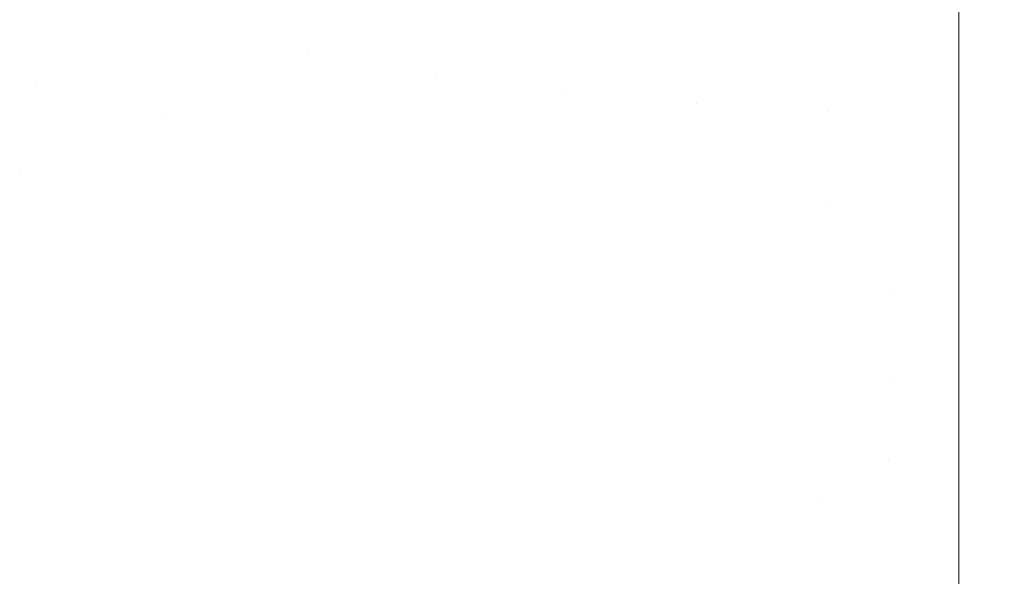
# Model space of a CAD drawing. Header units: centimetres. Extents: x -21.6 to 22.7, y 4.2 to 6.
# Tile 15 of 256: x -21.51902 to -21.50267, y 4.20872 to 4.21797. Entities that reach past the tile are written whole.
import ezdxf

# ---------------------------------------------------------------- set-up
doc = ezdxf.new("R2010")
doc.units = ezdxf.units.CM
doc.header["$LTSCALE"] = 2.54
doc.layers.add('Lucido design-1', color=7, linetype='Continuous')

# ---------------------------------------------------------------- blocks, each defined once
blk = doc.blocks.new('Gruppo-3-1')
at = {"color": 7, "linetype": 'Continuous', "lineweight": 9}
for points, invisible_edges in [([(-21.516369, 4.217871, -2276.267604), (-21.516122, 4.219438, -2276.26523), (-21.518192, 4.219949, -2276.26523), (-21.518479, 4.218393, -2276.267604)], 15), ([(-21.518192, 4.219949, -2276.979109), (-21.516122, 4.219438, -2276.979109), (-21.516369, 4.217871, -2276.976736), (-21.518479, 4.218393, -2276.976736)], 15), ([(-21.51424, 4.217428, -2276.267604), (-21.514034, 4.219003, -2276.26523), (-21.516122, 4.219438, -2276.26523), (-21.516369, 4.217871, -2276.267604)], 15), ([(-21.51424, 4.217428, -2276.976736), (-21.516369, 4.217871, -2276.976736), (-21.516122, 4.219438, -2276.979109), (-21.514034, 4.219003, -2276.979109)], 15), ([(-21.520568, 4.21899, -2276.267604), (-21.520882, 4.217498, -2276.270043), (-21.518755, 4.21689, -2276.270043), (-21.518479, 4.218393, -2276.267604)], 15), ([(-21.518755, 4.21689, -2276.974297), (-21.520882, 4.217498, -2276.974297), (-21.520568, 4.21899, -2276.976736), (-21.518479, 4.218393, -2276.976736)], 15), ([(-21.512095, 4.217063, -2276.267604), (-21.51193, 4.218645, -2276.26523), (-21.514034, 4.219003, -2276.26523), (-21.51424, 4.217428, -2276.267604)], 15), ([(-21.514034, 4.219003, -2276.979109), (-21.51193, 4.218645, -2276.979109), (-21.512095, 4.217063, -2276.976736), (-21.51424, 4.217428, -2276.976736)], 15), ([(-21.509938, 4.216779, -2276.267604), (-21.509814, 4.218366, -2276.26523), (-21.51193, 4.218645, -2276.26523), (-21.512095, 4.217063, -2276.267604)], 15), ([(-21.509938, 4.216779, -2276.976736), (-21.512095, 4.217063, -2276.976736), (-21.51193, 4.218645, -2276.979109), (-21.509814, 4.218366, -2276.979109)], 15), ([(-21.518479, 4.218393, -2276.267604), (-21.518755, 4.21689, -2276.270043), (-21.516606, 4.21636, -2276.270043), (-21.516369, 4.217871, -2276.267604)], 15), ([(-21.518479, 4.218393, -2276.976736), (-21.516369, 4.217871, -2276.976736), (-21.516606, 4.21636, -2276.974297), (-21.518755, 4.21689, -2276.974297)], 15), ([(-21.507772, 4.216575, -2276.267604), (-21.507689, 4.218166, -2276.26523), (-21.509814, 4.218366, -2276.26523), (-21.509938, 4.216779, -2276.267604)], 15), ([(-21.509814, 4.218366, -2276.979109), (-21.507689, 4.218166, -2276.979109), (-21.507772, 4.216575, -2276.976736), (-21.509938, 4.216779, -2276.976736)], 15), ([(-21.503423, 4.215873, -2276.26844), (-21.503423, 4.218297, -2276.264812), (-21.505558, 4.218046, -2276.26523), (-21.505599, 4.216452, -2276.267604)], 14), ([(-21.505558, 4.218046, -2276.979109), (-21.503423, 4.218297, -2276.979528), (-21.503423, 4.215873, -2276.9759), (-21.505599, 4.216452, -2276.976736)], 13), ([(-21.503423, 4.215873, -2276.26844), (22.630348, 4.215873, -2276.26844), (22.630348, 4.218297, -2276.264812), (-21.503423, 4.218297, -2276.264812)], 5), ([(22.630348, 4.215873, -2276.9759), (-21.503423, 4.215873, -2276.9759), (-21.503423, 4.218297, -2276.979528), (22.630348, 4.218297, -2276.979528)], 5), ([(-21.505599, 4.216452, -2276.267604), (-21.505558, 4.218046, -2276.26523), (-21.507689, 4.218166, -2276.26523), (-21.507772, 4.216575, -2276.267604)], 15), ([(-21.505599, 4.216452, -2276.976736), (-21.507772, 4.216575, -2276.976736), (-21.507689, 4.218166, -2276.979109), (-21.505558, 4.218046, -2276.979109)], 15), ([(-21.51424, 4.217428, -2276.267604), (-21.516369, 4.217871, -2276.267604), (-21.516606, 4.21636, -2276.270043), (-21.515525, 4.216124, -2276.270043)], 15), ([(-21.514438, 4.215908, -2276.974297), (-21.516606, 4.21636, -2276.974297), (-21.516369, 4.217871, -2276.976736), (-21.51424, 4.217428, -2276.976736)], 15), ([(-21.518755, 4.21689, -2276.270043), (-21.520882, 4.217498, -2276.270043), (-21.521185, 4.216065, -2276.272546), (-21.520106, 4.215746, -2276.272546)], 15), ([(-21.519021, 4.215446, -2276.971794), (-21.521185, 4.216065, -2276.971794), (-21.520882, 4.217498, -2276.974297), (-21.518755, 4.21689, -2276.974297)], 15), ([(-21.515525, 4.216124, -2276.270043), (-21.514438, 4.215908, -2276.270043), (-21.51424, 4.217428, -2276.267604)], 11), ([(-21.512095, 4.217063, -2276.267604), (-21.51424, 4.217428, -2276.267604), (-21.514438, 4.215908, -2276.270043), (-21.513348, 4.215712, -2276.270043)], 15), ([(-21.51424, 4.217428, -2276.976736), (-21.512095, 4.217063, -2276.976736), (-21.512255, 4.215537, -2276.974297), (-21.514438, 4.215908, -2276.974297)], 15), ([(-21.513348, 4.215712, -2276.270043), (-21.512255, 4.215537, -2276.270043), (-21.512095, 4.217063, -2276.267604)], 11), ([(-21.509938, 4.216779, -2276.267604), (-21.512095, 4.217063, -2276.267604), (-21.512255, 4.215537, -2276.270043), (-21.511158, 4.215382, -2276.270043)], 15), ([(-21.510058, 4.215247, -2276.974297), (-21.512255, 4.215537, -2276.974297), (-21.512095, 4.217063, -2276.976736), (-21.509938, 4.216779, -2276.976736)], 15), ([(-21.520106, 4.215746, -2276.272546), (-21.519021, 4.215446, -2276.272546), (-21.518755, 4.21689, -2276.270043)], 11), ([(-21.516606, 4.21636, -2276.270043), (-21.518755, 4.21689, -2276.270043), (-21.519021, 4.215446, -2276.272546), (-21.517931, 4.215166, -2276.272546)], 15), ([(-21.519021, 4.215446, -2276.971794), (-21.518755, 4.21689, -2276.974297), (-21.516606, 4.21636, -2276.974297), (-21.516722, 4.215625, -2276.973053)], 15), ([(-21.511158, 4.215382, -2276.270043), (-21.510058, 4.215247, -2276.270043), (-21.509938, 4.216779, -2276.267604)], 11), ([(-21.507772, 4.216575, -2276.267604), (-21.509938, 4.216779, -2276.267604), (-21.510058, 4.215247, -2276.270043), (-21.508956, 4.215133, -2276.270043)], 15), ([(-21.509938, 4.216779, -2276.976736), (-21.507772, 4.216575, -2276.976736), (-21.507852, 4.215039, -2276.974297), (-21.510058, 4.215247, -2276.974297)], 15), ([(-21.508956, 4.215133, -2276.270043), (-21.507852, 4.215039, -2276.270043), (-21.507772, 4.216575, -2276.267604)], 11), ([(-21.505599, 4.216452, -2276.267604), (-21.507772, 4.216575, -2276.267604), (-21.507852, 4.215039, -2276.270043), (-21.506746, 4.214966, -2276.270043)], 15), ([(-21.505639, 4.214914, -2276.974297), (-21.507852, 4.215039, -2276.974297), (-21.507772, 4.216575, -2276.976736), (-21.505599, 4.216452, -2276.976736)], 15), ([(-21.517931, 4.215166, -2276.272546), (-21.516835, 4.214906, -2276.272546), (-21.516606, 4.21636, -2276.270043)], 11), ([(-21.515525, 4.216124, -2276.270043), (-21.516606, 4.21636, -2276.270043), (-21.516835, 4.214906, -2276.272546), (-21.515734, 4.214666, -2276.272546)], 15), ([(-21.516722, 4.215625, -2276.973053), (-21.516606, 4.21636, -2276.974297), (-21.514438, 4.215908, -2276.974297), (-21.514535, 4.21517, -2276.973053)], 15), ([(-21.506746, 4.214966, -2276.270043), (-21.505639, 4.214914, -2276.270043), (-21.505599, 4.216452, -2276.267604)], 11), ([(-21.503423, 4.215873, -2276.26844), (-21.505599, 4.216452, -2276.267604), (-21.505639, 4.214914, -2276.270043)], 11), ([(-21.505639, 4.214914, -2276.974297), (-21.505599, 4.216452, -2276.976736), (-21.503423, 4.215873, -2276.9759)], 11), ([(-21.521332, 4.21537, -2276.970519), (-21.521185, 4.216065, -2276.971794), (-21.519021, 4.215446, -2276.971794), (-21.51915, 4.214747, -2276.970519)], 15), ([(-21.515734, 4.214666, -2276.272546), (-21.514629, 4.214447, -2276.272546), (-21.514438, 4.215908, -2276.270043), (-21.515525, 4.216124, -2276.270043)], 15), ([(-21.513348, 4.215712, -2276.270043), (-21.514438, 4.215908, -2276.270043), (-21.514629, 4.214447, -2276.272546), (-21.51352, 4.214248, -2276.272546)], 15), ([(-21.514535, 4.21517, -2276.973053), (-21.514438, 4.215908, -2276.974297), (-21.512255, 4.215537, -2276.974297), (-21.512332, 4.214795, -2276.973053)], 15), ([(-21.505639, 4.214914, -2276.270043), (-21.503423, 4.214893, -2276.270055), (-21.503423, 4.215873, -2276.26844)], 9), ([(-21.503423, 4.215873, -2276.9759), (-21.503423, 4.214893, -2276.974285), (-21.505639, 4.214914, -2276.974297)], 10), ([(22.630348, 4.214893, -2276.270055), (22.630348, 4.215873, -2276.26844), (-21.503423, 4.215873, -2276.26844), (-21.503423, 4.214893, -2276.270055)], 10), ([(-21.503423, 4.214893, -2276.974285), (-21.503423, 4.215873, -2276.9759), (22.630348, 4.215873, -2276.9759), (22.630348, 4.214893, -2276.974285)], 10), ([(-21.51352, 4.214248, -2276.272546), (-21.512408, 4.214069, -2276.272546), (-21.512255, 4.215537, -2276.270043), (-21.513348, 4.215712, -2276.270043)], 15), ([(-21.516722, 4.215625, -2276.973053), (-21.516835, 4.214906, -2276.971794), (-21.519021, 4.215446, -2276.971794)], 11), ([(-21.514535, 4.21517, -2276.973053), (-21.514629, 4.214447, -2276.971794), (-21.516835, 4.214906, -2276.971794), (-21.516722, 4.215625, -2276.973053)], 15), ([(-21.511158, 4.215382, -2276.270043), (-21.512255, 4.215537, -2276.270043), (-21.512408, 4.214069, -2276.272546), (-21.511292, 4.213911, -2276.272546)], 15), ([(-21.512332, 4.214795, -2276.973053), (-21.512255, 4.215537, -2276.974297), (-21.510058, 4.215247, -2276.974297), (-21.510116, 4.214503, -2276.973053)], 15), ([(-21.517931, 4.215166, -2276.272546), (-21.519021, 4.215446, -2276.272546), (-21.519276, 4.214063, -2276.275111), (-21.518167, 4.213778, -2276.275111)], 15), ([(-21.51915, 4.214747, -2276.970519), (-21.519021, 4.215446, -2276.971794), (-21.516835, 4.214906, -2276.971794), (-21.516946, 4.214202, -2276.970519)], 15), ([(-21.511292, 4.213911, -2276.272546), (-21.510173, 4.213774, -2276.272546), (-21.510058, 4.215247, -2276.270043), (-21.511158, 4.215382, -2276.270043)], 15), ([(-21.518167, 4.213778, -2276.275111), (-21.517054, 4.213514, -2276.275111), (-21.516835, 4.214906, -2276.272546), (-21.517931, 4.215166, -2276.272546)], 15), ([(-21.512332, 4.214795, -2276.973053), (-21.512408, 4.214069, -2276.971794), (-21.514629, 4.214447, -2276.971794), (-21.514535, 4.21517, -2276.973053)], 15), ([(-21.508956, 4.215133, -2276.270043), (-21.510058, 4.215247, -2276.270043), (-21.510173, 4.213774, -2276.272546), (-21.509052, 4.213658, -2276.272546)], 15), ([(-21.510116, 4.214503, -2276.973053), (-21.510058, 4.215247, -2276.974297), (-21.507852, 4.215039, -2276.974297), (-21.50789, 4.214293, -2276.973053)], 15), ([(-21.509052, 4.213658, -2276.272546), (-21.507928, 4.213563, -2276.272546), (-21.507852, 4.215039, -2276.270043), (-21.508956, 4.215133, -2276.270043)], 15), ([(-21.506746, 4.214966, -2276.270043), (-21.507852, 4.215039, -2276.270043), (-21.507928, 4.213563, -2276.272546), (-21.506804, 4.213489, -2276.272546)], 15), ([(-21.50789, 4.214293, -2276.973053), (-21.507852, 4.215039, -2276.974297), (-21.505639, 4.214914, -2276.974297), (-21.505658, 4.214167, -2276.973053)], 15), ([(-21.515734, 4.214666, -2276.272546), (-21.516835, 4.214906, -2276.272546), (-21.517054, 4.213514, -2276.275111), (-21.515935, 4.21327, -2276.275111)], 15), ([(-21.516946, 4.214202, -2276.970519), (-21.516835, 4.214906, -2276.971794), (-21.514629, 4.214447, -2276.971794), (-21.514722, 4.213739, -2276.970519)], 15), ([(-21.506804, 4.213489, -2276.272546), (-21.505677, 4.213436, -2276.272546), (-21.505639, 4.214914, -2276.270043), (-21.506746, 4.214966, -2276.270043)], 15), ([(-21.505639, 4.214914, -2276.270043), (-21.505677, 4.213436, -2276.272546), (-21.503423, 4.213609, -2276.27217)], 11), ([(-21.505658, 4.214167, -2276.973053), (-21.505639, 4.214914, -2276.974297), (-21.503423, 4.214893, -2276.974285), (-21.503423, 4.213609, -2276.97217)], 11), ([(-21.503423, 4.213609, -2276.27217), (-21.503423, 4.214893, -2276.270055), (-21.505639, 4.214914, -2276.270043)], 10), ([(-21.503423, 4.214893, -2276.270055), (-21.503423, 4.213609, -2276.27217), (22.630348, 4.213609, -2276.27217), (22.630348, 4.214893, -2276.270055)], 10), ([(22.630348, 4.214893, -2276.974285), (22.630348, 4.213609, -2276.97217), (-21.503423, 4.213609, -2276.97217), (-21.503423, 4.214893, -2276.974285)], 10), ([(-21.516946, 4.214202, -2276.970519), (-21.517054, 4.213514, -2276.969229), (-21.519276, 4.214063, -2276.969229), (-21.51915, 4.214747, -2276.970519)], 15), ([(-21.510116, 4.214503, -2276.973053), (-21.510173, 4.213774, -2276.971794), (-21.512408, 4.214069, -2276.971794), (-21.512332, 4.214795, -2276.973053)], 15), ([(-21.515935, 4.21327, -2276.275111), (-21.514812, 4.213047, -2276.275111), (-21.514629, 4.214447, -2276.272546), (-21.515734, 4.214666, -2276.272546)], 15), ([(-21.51352, 4.214248, -2276.272546), (-21.514629, 4.214447, -2276.272546), (-21.514812, 4.213047, -2276.275111), (-21.513685, 4.212845, -2276.275111)], 15), ([(-21.514722, 4.213739, -2276.970519), (-21.514629, 4.214447, -2276.971794), (-21.512408, 4.214069, -2276.971794), (-21.512482, 4.213358, -2276.970519)], 15), ([(-21.50789, 4.214293, -2276.973053), (-21.507928, 4.213563, -2276.971794), (-21.510173, 4.213774, -2276.971794), (-21.510116, 4.214503, -2276.973053)], 15), ([(-21.514722, 4.213739, -2276.970519), (-21.514812, 4.213047, -2276.969229), (-21.517054, 4.213514, -2276.969229), (-21.516946, 4.214202, -2276.970519)], 15), ([(-21.513685, 4.212845, -2276.275111), (-21.512554, 4.212663, -2276.275111), (-21.512408, 4.214069, -2276.272546), (-21.51352, 4.214248, -2276.272546)], 15), ([(-21.505658, 4.214167, -2276.973053), (-21.505677, 4.213436, -2276.971794), (-21.507928, 4.213563, -2276.971794), (-21.50789, 4.214293, -2276.973053)], 15), ([(-21.518167, 4.213778, -2276.275111), (-21.519276, 4.214063, -2276.275111), (-21.519518, 4.212744, -2276.277736), (-21.518393, 4.212456, -2276.277736)], 15), ([(-21.519398, 4.213395, -2276.967924), (-21.519276, 4.214063, -2276.969229), (-21.517054, 4.213514, -2276.969229), (-21.517159, 4.212842, -2276.967924)], 15), ([(-21.511292, 4.213911, -2276.272546), (-21.512408, 4.214069, -2276.272546), (-21.512554, 4.212663, -2276.275111), (-21.51142, 4.212503, -2276.275111)], 15), ([(-21.512482, 4.213358, -2276.970519), (-21.512408, 4.214069, -2276.971794), (-21.510173, 4.213774, -2276.971794), (-21.510229, 4.213061, -2276.970519)], 15), ([(-21.503423, 4.213609, -2276.97217), (-21.503423, 4.213401, -2276.97179), (-21.505677, 4.213436, -2276.971794), (-21.505658, 4.214167, -2276.973053)], 14), ([(-21.51142, 4.212503, -2276.275111), (-21.510283, 4.212364, -2276.275111), (-21.510173, 4.213774, -2276.272546), (-21.511292, 4.213911, -2276.272546)], 15), ([(-21.518393, 4.212456, -2276.277736), (-21.517262, 4.212187, -2276.277736), (-21.517054, 4.213514, -2276.275111), (-21.518167, 4.213778, -2276.275111)], 15), ([(-21.512482, 4.213358, -2276.970519), (-21.512554, 4.212663, -2276.969229), (-21.514812, 4.213047, -2276.969229), (-21.514722, 4.213739, -2276.970519)], 15), ([(-21.509052, 4.213658, -2276.272546), (-21.510173, 4.213774, -2276.272546), (-21.510283, 4.212364, -2276.275111), (-21.509144, 4.212246, -2276.275111)], 15), ([(-21.510229, 4.213061, -2276.970519), (-21.510173, 4.213774, -2276.971794), (-21.507928, 4.213563, -2276.971794), (-21.507966, 4.212848, -2276.970519)], 15), ([(-21.509144, 4.212246, -2276.275111), (-21.508002, 4.212149, -2276.275111), (-21.507928, 4.213563, -2276.272546), (-21.509052, 4.213658, -2276.272546)], 15), ([(-21.506804, 4.213489, -2276.272546), (-21.507928, 4.213563, -2276.272546), (-21.508002, 4.212149, -2276.275111), (-21.506859, 4.212074, -2276.275111)], 15), ([(-21.507966, 4.212848, -2276.970519), (-21.507928, 4.213563, -2276.971794), (-21.505677, 4.213436, -2276.971794), (-21.505696, 4.21272, -2276.970519)], 15), ([(-21.503423, 4.213609, -2276.27217), (-21.505677, 4.213436, -2276.272546), (-21.50455, 4.213404, -2276.272546)], 11), ([(-21.50455, 4.213404, -2276.272546), (-21.503423, 4.213401, -2276.27255), (-21.503423, 4.213609, -2276.27217)], 9), ([(22.630348, 4.213401, -2276.27255), (22.630348, 4.213609, -2276.27217), (-21.503423, 4.213609, -2276.27217), (-21.503423, 4.213401, -2276.27255)], 10), ([(-21.503423, 4.213401, -2276.97179), (-21.503423, 4.213609, -2276.97217), (22.630348, 4.213609, -2276.97217), (22.630348, 4.213401, -2276.97179)], 10), ([(-21.517159, 4.212842, -2276.967924), (-21.517262, 4.212187, -2276.966604), (-21.519518, 4.212744, -2276.966604), (-21.519398, 4.213395, -2276.967924)], 15), ([(-21.515935, 4.21327, -2276.275111), (-21.517054, 4.213514, -2276.275111), (-21.517262, 4.212187, -2276.277736), (-21.516127, 4.21194, -2276.277736)], 15), ([(-21.517159, 4.212842, -2276.967924), (-21.517054, 4.213514, -2276.969229), (-21.514812, 4.213047, -2276.969229), (-21.5149, 4.212372, -2276.967924)], 15), ([(-21.506859, 4.212074, -2276.275111), (-21.505714, 4.21202, -2276.275111), (-21.505677, 4.213436, -2276.272546), (-21.506804, 4.213489, -2276.272546)], 15), ([(-21.50455, 4.213404, -2276.272546), (-21.505677, 4.213436, -2276.272546), (-21.505714, 4.21202, -2276.275111), (-21.504569, 4.211987, -2276.275111)], 15), ([(-21.505696, 4.21272, -2276.970519), (-21.505677, 4.213436, -2276.971794), (-21.503423, 4.213401, -2276.97179), (-21.503423, 4.212697, -2276.970508)], 11), ([(-21.504569, 4.211987, -2276.275111), (-21.503423, 4.211511, -2276.275995), (-21.503423, 4.213401, -2276.27255), (-21.50455, 4.213404, -2276.272546)], 13), ([(-21.503423, 4.213401, -2276.27255), (-21.503423, 4.211511, -2276.275995), (22.630348, 4.211511, -2276.275995), (22.630348, 4.212697, -2276.273832)], 10), ([(22.630348, 4.212697, -2276.273832), (22.630348, 4.213401, -2276.27255), (-21.503423, 4.213401, -2276.27255)], 10), ([(22.630348, 4.213401, -2276.97179), (-21.503423, 4.212697, -2276.970508), (-21.503423, 4.213401, -2276.97179)], 9), ([(22.630348, 4.213401, -2276.97179), (22.630348, 4.211511, -2276.968345), (-21.503423, 4.211511, -2276.968345), (-21.503423, 4.212697, -2276.970508)], 10), ([(-21.516127, 4.21194, -2276.277736), (-21.514987, 4.211713, -2276.277736), (-21.514812, 4.213047, -2276.275111), (-21.515935, 4.21327, -2276.275111)], 15), ([(-21.510229, 4.213061, -2276.970519), (-21.510283, 4.212364, -2276.969229), (-21.512554, 4.212663, -2276.969229), (-21.512482, 4.213358, -2276.970519)], 15), ([(-21.513685, 4.212845, -2276.275111), (-21.514812, 4.213047, -2276.275111), (-21.514987, 4.211713, -2276.277736), (-21.513842, 4.211508, -2276.277736)], 15), ([(-21.5149, 4.212372, -2276.967924), (-21.514812, 4.213047, -2276.969229), (-21.512554, 4.212663, -2276.969229), (-21.512625, 4.211985, -2276.967924)], 15), ([(-21.507966, 4.212848, -2276.970519), (-21.508002, 4.212149, -2276.969229), (-21.510283, 4.212364, -2276.969229), (-21.510229, 4.213061, -2276.970519)], 15), ([(-21.518393, 4.212456, -2276.277736), (-21.519518, 4.212744, -2276.277736), (-21.519748, 4.211494, -2276.280418), (-21.518607, 4.211201, -2276.280418)], 15), ([(-21.519635, 4.21211, -2276.96527), (-21.519518, 4.212744, -2276.966604), (-21.517262, 4.212187, -2276.966604), (-21.517363, 4.211549, -2276.96527)], 15), ([(-21.5149, 4.212372, -2276.967924), (-21.514987, 4.211713, -2276.966604), (-21.517262, 4.212187, -2276.966604), (-21.517159, 4.212842, -2276.967924)], 15), ([(-21.513842, 4.211508, -2276.277736), (-21.512694, 4.211323, -2276.277736), (-21.512554, 4.212663, -2276.275111), (-21.513685, 4.212845, -2276.275111)], 15), ([(-21.505696, 4.21272, -2276.970519), (-21.505714, 4.21202, -2276.969229), (-21.508002, 4.212149, -2276.969229), (-21.507966, 4.212848, -2276.970519)], 15), ([(-21.503423, 4.212697, -2276.970508), (-21.503423, 4.211511, -2276.968345), (-21.505714, 4.21202, -2276.969229), (-21.505696, 4.21272, -2276.970519)], 14), ([(-21.51142, 4.212503, -2276.275111), (-21.512554, 4.212663, -2276.275111), (-21.512694, 4.211323, -2276.277736), (-21.511543, 4.211161, -2276.277736)], 15), ([(-21.512625, 4.211985, -2276.967924), (-21.512554, 4.212663, -2276.969229), (-21.510283, 4.212364, -2276.969229), (-21.510336, 4.211683, -2276.967924)], 15), ([(-21.518607, 4.211201, -2276.280418), (-21.51746, 4.210929, -2276.280418), (-21.517262, 4.212187, -2276.277736), (-21.518393, 4.212456, -2276.277736)], 15), ([(-21.511543, 4.211161, -2276.277736), (-21.510388, 4.211019, -2276.277736), (-21.510283, 4.212364, -2276.275111), (-21.51142, 4.212503, -2276.275111)], 15), ([(-21.512625, 4.211985, -2276.967924), (-21.512694, 4.211323, -2276.966604), (-21.514987, 4.211713, -2276.966604), (-21.5149, 4.212372, -2276.967924)], 15), ([(-21.509144, 4.212246, -2276.275111), (-21.510283, 4.212364, -2276.275111), (-21.510388, 4.211019, -2276.277736), (-21.509231, 4.210899, -2276.277736)], 15), ([(-21.510336, 4.211683, -2276.967924), (-21.510283, 4.212364, -2276.969229), (-21.508002, 4.212149, -2276.969229), (-21.508037, 4.211467, -2276.967924)], 15), ([(-21.509231, 4.210899, -2276.277736), (-21.508072, 4.210801, -2276.277736), (-21.508002, 4.212149, -2276.275111), (-21.509144, 4.212246, -2276.275111)], 15), ([(-21.517363, 4.211549, -2276.96527), (-21.51746, 4.210929, -2276.963922), (-21.519748, 4.211494, -2276.963922), (-21.519635, 4.21211, -2276.96527)], 15), ([(-21.516127, 4.21194, -2276.277736), (-21.517262, 4.212187, -2276.277736), (-21.51746, 4.210929, -2276.280418), (-21.516308, 4.210678, -2276.280418)], 15), ([(-21.517363, 4.211549, -2276.96527), (-21.517262, 4.212187, -2276.966604), (-21.514987, 4.211713, -2276.966604), (-21.51507, 4.211072, -2276.96527)], 15), ([(-21.506859, 4.212074, -2276.275111), (-21.508002, 4.212149, -2276.275111), (-21.508072, 4.210801, -2276.277736), (-21.506911, 4.210725, -2276.277736)], 15), ([(-21.508037, 4.211467, -2276.967924), (-21.508002, 4.212149, -2276.969229), (-21.505714, 4.21202, -2276.969229), (-21.505732, 4.211336, -2276.967924)], 15), ([(-21.506911, 4.210725, -2276.277736), (-21.505749, 4.21067, -2276.277736), (-21.505714, 4.21202, -2276.275111), (-21.506859, 4.212074, -2276.275111)], 15), ([(-21.516308, 4.210678, -2276.280418), (-21.515152, 4.210448, -2276.280418), (-21.514987, 4.211713, -2276.277736), (-21.516127, 4.21194, -2276.277736)], 15), ([(-21.510336, 4.211683, -2276.967924), (-21.510388, 4.211019, -2276.966604), (-21.512694, 4.211323, -2276.966604), (-21.512625, 4.211985, -2276.967924)], 15), ([(-21.504569, 4.211987, -2276.275111), (-21.505714, 4.21202, -2276.275111), (-21.505749, 4.21067, -2276.277736), (-21.504586, 4.210637, -2276.277736)], 15), ([(-21.505732, 4.211336, -2276.967924), (-21.505714, 4.21202, -2276.969229), (-21.503423, 4.211511, -2276.968345)], 11), ([(-21.504586, 4.210637, -2276.277736), (-21.503423, 4.211511, -2276.275995), (-21.504569, 4.211987, -2276.275111)], 11), ([(-21.513842, 4.211508, -2276.277736), (-21.514987, 4.211713, -2276.277736), (-21.515152, 4.210448, -2276.280418), (-21.513991, 4.210239, -2276.280418)], 15), ([(-21.51507, 4.211072, -2276.96527), (-21.514987, 4.211713, -2276.966604), (-21.512694, 4.211323, -2276.966604), (-21.512761, 4.210679, -2276.96527)], 15), ([(-21.508037, 4.211467, -2276.967924), (-21.508072, 4.210801, -2276.966604), (-21.510388, 4.211019, -2276.966604), (-21.510336, 4.211683, -2276.967924)], 15), ([(-21.518607, 4.211201, -2276.280418), (-21.519748, 4.211494, -2276.280418), (-21.519965, 4.210314, -2276.283155), (-21.518809, 4.210017, -2276.283155)], 15), ([(-21.519859, 4.210895, -2276.96256), (-21.519748, 4.211494, -2276.963922), (-21.51746, 4.210929, -2276.963922), (-21.517555, 4.210326, -2276.96256)], 15), ([(-21.51507, 4.211072, -2276.96527), (-21.515152, 4.210448, -2276.963922), (-21.51746, 4.210929, -2276.963922), (-21.517363, 4.211549, -2276.96527)], 15), ([(-21.513991, 4.210239, -2276.280418), (-21.512827, 4.210052, -2276.280418), (-21.512694, 4.211323, -2276.277736), (-21.513842, 4.211508, -2276.277736)], 15), ([(-21.505732, 4.211336, -2276.967924), (-21.505749, 4.21067, -2276.966604), (-21.508072, 4.210801, -2276.966604), (-21.508037, 4.211467, -2276.967924)], 15), ([(-21.503423, 4.211511, -2276.968345), (-21.503423, 4.210647, -2276.966594), (-21.505749, 4.21067, -2276.966604), (-21.505732, 4.211336, -2276.967924)], 14), ([(-21.503423, 4.209581, -2276.279908), (-21.503423, 4.211511, -2276.275995), (-21.504586, 4.210637, -2276.277736)], 10), ([(-21.503423, 4.211511, -2276.275995), (-21.503423, 4.209581, -2276.279908), (22.630348, 4.209581, -2276.279908), (22.630348, 4.210647, -2276.277746)], 10), ([(22.630348, 4.210647, -2276.277746), (22.630348, 4.211511, -2276.275995), (-21.503423, 4.211511, -2276.275995)], 10), ([(22.630348, 4.211511, -2276.968345), (22.630348, 4.209581, -2276.964432), (-21.503423, 4.209581, -2276.964432), (-21.503423, 4.210647, -2276.966594)], 10), ([(-21.503423, 4.210647, -2276.966594), (-21.503423, 4.211511, -2276.968345), (22.630348, 4.211511, -2276.968345)], 10), ([(-21.511543, 4.211161, -2276.277736), (-21.512694, 4.211323, -2276.277736), (-21.512827, 4.210052, -2276.280418), (-21.511659, 4.209887, -2276.280418)], 15), ([(-21.512761, 4.210679, -2276.96527), (-21.512694, 4.211323, -2276.966604), (-21.510388, 4.211019, -2276.966604), (-21.510439, 4.210373, -2276.96527)], 15), ([(-21.518809, 4.210017, -2276.283155), (-21.517647, 4.209741, -2276.283155), (-21.51746, 4.210929, -2276.280418), (-21.518607, 4.211201, -2276.280418)], 15), ([(-21.511659, 4.209887, -2276.280418), (-21.510488, 4.209744, -2276.280418), (-21.510388, 4.211019, -2276.277736), (-21.511543, 4.211161, -2276.277736)], 15), ([(-21.516308, 4.210678, -2276.280418), (-21.51746, 4.210929, -2276.280418), (-21.517647, 4.209741, -2276.283155), (-21.51648, 4.209487, -2276.283155)], 15), ([(-21.517555, 4.210326, -2276.96256), (-21.51746, 4.210929, -2276.963922), (-21.515152, 4.210448, -2276.963922), (-21.515231, 4.209842, -2276.96256)], 15), ([(-21.512761, 4.210679, -2276.96527), (-21.512827, 4.210052, -2276.963922), (-21.515152, 4.210448, -2276.963922), (-21.51507, 4.211072, -2276.96527)], 15), ([(-21.509231, 4.210899, -2276.277736), (-21.510388, 4.211019, -2276.277736), (-21.510488, 4.209744, -2276.280418), (-21.509314, 4.209622, -2276.280418)], 15), ([(-21.510439, 4.210373, -2276.96527), (-21.510388, 4.211019, -2276.966604), (-21.508072, 4.210801, -2276.966604), (-21.508106, 4.210153, -2276.96527)], 15), ([(-21.517555, 4.210326, -2276.96256), (-21.517647, 4.209741, -2276.961185), (-21.519965, 4.210314, -2276.961185), (-21.519859, 4.210895, -2276.96256)], 15), ([(-21.509314, 4.209622, -2276.280418), (-21.508139, 4.209523, -2276.280418), (-21.508072, 4.210801, -2276.277736), (-21.509231, 4.210899, -2276.277736)], 15), ([(-21.506911, 4.210725, -2276.277736), (-21.508072, 4.210801, -2276.277736), (-21.508139, 4.209523, -2276.280418), (-21.506961, 4.209445, -2276.280418)], 15), ([(-21.508106, 4.210153, -2276.96527), (-21.508072, 4.210801, -2276.966604), (-21.505749, 4.21067, -2276.966604), (-21.505766, 4.210021, -2276.96527)], 15), ([(-21.51648, 4.209487, -2276.283155), (-21.515308, 4.209254, -2276.283155), (-21.515152, 4.210448, -2276.280418), (-21.516308, 4.210678, -2276.280418)], 15), ([(-21.510439, 4.210373, -2276.96527), (-21.510488, 4.209744, -2276.963922), (-21.512827, 4.210052, -2276.963922), (-21.512761, 4.210679, -2276.96527)], 15), ([(-21.506961, 4.209445, -2276.280418), (-21.505782, 4.20939, -2276.280418), (-21.505749, 4.21067, -2276.277736), (-21.506911, 4.210725, -2276.277736)], 15), ([(-21.504586, 4.210637, -2276.277736), (-21.505749, 4.21067, -2276.277736), (-21.505782, 4.20939, -2276.280418), (-21.504603, 4.209356, -2276.280418)], 15), ([(-21.505766, 4.210021, -2276.96527), (-21.505749, 4.21067, -2276.966604), (-21.503423, 4.210647, -2276.966594), (-21.503423, 4.209581, -2276.964432)], 11), ([(-21.504586, 4.210637, -2276.277736), (-21.504603, 4.209356, -2276.280418), (-21.503423, 4.209581, -2276.279908)], 11), ([(-21.513991, 4.210239, -2276.280418), (-21.515152, 4.210448, -2276.280418), (-21.515308, 4.209254, -2276.283155), (-21.514132, 4.209043, -2276.283155)], 15), ([(-21.515231, 4.209842, -2276.96256), (-21.515152, 4.210448, -2276.963922), (-21.512827, 4.210052, -2276.963922), (-21.51289, 4.209444, -2276.96256)], 15), ([(-21.518809, 4.210017, -2276.283155), (-21.519965, 4.210314, -2276.283155), (-21.520169, 4.209208, -2276.285944), (-21.518998, 4.208908, -2276.285944)], 15), ([(-21.520069, 4.209752, -2276.959797), (-21.519965, 4.210314, -2276.961185), (-21.517647, 4.209741, -2276.961185), (-21.517736, 4.209175, -2276.959797)], 15), ([(-21.515231, 4.209842, -2276.96256), (-21.515308, 4.209254, -2276.961185), (-21.517647, 4.209741, -2276.961185), (-21.517555, 4.210326, -2276.96256)], 15), ([(-21.508106, 4.210153, -2276.96527), (-21.508139, 4.209523, -2276.963922), (-21.510488, 4.209744, -2276.963922), (-21.510439, 4.210373, -2276.96527)], 15), ([(-21.514132, 4.209043, -2276.283155), (-21.512952, 4.208854, -2276.283155), (-21.512827, 4.210052, -2276.280418), (-21.513991, 4.210239, -2276.280418)], 15), ([(-21.505766, 4.210021, -2276.96527), (-21.505782, 4.20939, -2276.963922), (-21.508139, 4.209523, -2276.963922), (-21.508106, 4.210153, -2276.96527)], 15), ([(-21.518998, 4.208908, -2276.285944), (-21.517822, 4.208629, -2276.285944), (-21.517647, 4.209741, -2276.283155), (-21.518809, 4.210017, -2276.283155)], 15), ([(-21.511659, 4.209887, -2276.280418), (-21.512827, 4.210052, -2276.280418), (-21.512952, 4.208854, -2276.283155), (-21.511768, 4.208686, -2276.283155)], 15), ([(-21.51289, 4.209444, -2276.96256), (-21.512827, 4.210052, -2276.963922), (-21.510488, 4.209744, -2276.963922), (-21.510535, 4.209133, -2276.96256)], 15), ([(-21.503423, 4.209581, -2276.964432), (-21.505782, 4.20939, -2276.963922), (-21.505766, 4.210021, -2276.96527)], 11), ([(-21.51289, 4.209444, -2276.96256), (-21.512952, 4.208854, -2276.961185), (-21.515308, 4.209254, -2276.961185), (-21.515231, 4.209842, -2276.96256)], 15), ([(-21.511768, 4.208686, -2276.283155), (-21.510582, 4.208541, -2276.283155), (-21.510488, 4.209744, -2276.280418), (-21.511659, 4.209887, -2276.280418)], 15), ([(-21.517736, 4.209175, -2276.959797), (-21.517822, 4.208629, -2276.958396), (-21.520169, 4.209208, -2276.958396), (-21.520069, 4.209752, -2276.959797)], 15), ([(-21.51648, 4.209487, -2276.283155), (-21.517647, 4.209741, -2276.283155), (-21.517822, 4.208629, -2276.285944), (-21.51664, 4.208371, -2276.285944)], 15), ([(-21.517736, 4.209175, -2276.959797), (-21.517647, 4.209741, -2276.961185), (-21.515308, 4.209254, -2276.961185), (-21.515382, 4.208685, -2276.959797)], 15), ([(-21.509314, 4.209622, -2276.280418), (-21.510488, 4.209744, -2276.280418), (-21.510582, 4.208541, -2276.283155), (-21.509393, 4.208418, -2276.283155)], 15), ([(-21.510535, 4.209133, -2276.96256), (-21.510488, 4.209744, -2276.963922), (-21.508139, 4.209523, -2276.963922), (-21.50817, 4.20891, -2276.96256)], 15), ([(-21.509393, 4.208418, -2276.283155), (-21.508201, 4.208317, -2276.283155), (-21.508139, 4.209523, -2276.280418), (-21.509314, 4.209622, -2276.280418)], 15), ([(-21.51664, 4.208371, -2276.285944), (-21.515454, 4.208135, -2276.285944), (-21.515308, 4.209254, -2276.283155), (-21.51648, 4.209487, -2276.283155)], 15), ([(-21.510535, 4.209133, -2276.96256), (-21.510582, 4.208541, -2276.961185), (-21.512952, 4.208854, -2276.961185), (-21.51289, 4.209444, -2276.96256)], 15), ([(-21.506961, 4.209445, -2276.280418), (-21.508139, 4.209523, -2276.280418), (-21.508201, 4.208317, -2276.283155), (-21.507008, 4.208238, -2276.283155)], 15), ([(-21.50817, 4.20891, -2276.96256), (-21.508139, 4.209523, -2276.963922), (-21.505782, 4.20939, -2276.963922), (-21.505798, 4.208777, -2276.96256)], 15), ([(-21.507008, 4.208238, -2276.283155), (-21.505814, 4.208182, -2276.283155), (-21.505782, 4.20939, -2276.280418), (-21.506961, 4.209445, -2276.280418)], 15), ([(-21.505798, 4.208777, -2276.96256), (-21.505782, 4.20939, -2276.963922), (-21.503423, 4.209581, -2276.964432), (-21.503423, 4.208754, -2276.962551)], 11), ([(-21.504619, 4.208148, -2276.283155), (-21.503423, 4.207824, -2276.283902), (-21.503423, 4.209581, -2276.279908), (-21.504603, 4.209356, -2276.280418)], 13), ([(-21.503423, 4.209581, -2276.279908), (-21.503423, 4.207824, -2276.283902), (22.630348, 4.207824, -2276.283902), (22.630348, 4.208754, -2276.281789)], 10), ([(22.630348, 4.208754, -2276.281789), (22.630348, 4.209581, -2276.279908), (-21.503423, 4.209581, -2276.279908)], 10), ([(22.630348, 4.209581, -2276.964432), (22.630348, 4.207824, -2276.960438), (-21.503423, 4.207824, -2276.960438), (-21.503423, 4.208754, -2276.962551)], 10), ([(-21.503423, 4.208754, -2276.962551), (-21.503423, 4.209581, -2276.964432), (22.630348, 4.209581, -2276.964432)], 10), ([(-21.504603, 4.209356, -2276.280418), (-21.505782, 4.20939, -2276.280418), (-21.505814, 4.208182, -2276.283155), (-21.504619, 4.208148, -2276.283155)], 15), ([(-21.518998, 4.208908, -2276.285944), (-21.520169, 4.209208, -2276.285944), (-21.520358, 4.208179, -2276.288781), (-21.519174, 4.207875, -2276.288781)], 15), ([(-21.520265, 4.208684, -2276.956983), (-21.520169, 4.209208, -2276.958396), (-21.517822, 4.208629, -2276.958396), (-21.517905, 4.208101, -2276.956983)], 15), ([(-21.515382, 4.208685, -2276.959797), (-21.515454, 4.208135, -2276.958396), (-21.517822, 4.208629, -2276.958396), (-21.517736, 4.209175, -2276.959797)], 15), ([(-21.514132, 4.209043, -2276.283155), (-21.515308, 4.209254, -2276.283155), (-21.515454, 4.208135, -2276.285944), (-21.514263, 4.207922, -2276.285944)], 15), ([(-21.515382, 4.208685, -2276.959797), (-21.515308, 4.209254, -2276.961185), (-21.512952, 4.208854, -2276.961185), (-21.513011, 4.208282, -2276.959797)], 15), ([(-21.50817, 4.20891, -2276.96256), (-21.508201, 4.208317, -2276.961185), (-21.510582, 4.208541, -2276.961185), (-21.510535, 4.209133, -2276.96256)], 15), ([(-21.514263, 4.207922, -2276.285944), (-21.513069, 4.20773, -2276.285944), (-21.512952, 4.208854, -2276.283155), (-21.514132, 4.209043, -2276.283155)], 15), ([(-21.519174, 4.207875, -2276.288781), (-21.517985, 4.207593, -2276.288781), (-21.517822, 4.208629, -2276.285944), (-21.518998, 4.208908, -2276.285944)], 15), ([(-21.511768, 4.208686, -2276.283155), (-21.512952, 4.208854, -2276.283155), (-21.513069, 4.20773, -2276.285944), (-21.511871, 4.20756, -2276.285944)], 15), ([(-21.513011, 4.208282, -2276.959797), (-21.512952, 4.208854, -2276.961185), (-21.510582, 4.208541, -2276.961185), (-21.510626, 4.207967, -2276.959797)], 15), ([(-21.505798, 4.208777, -2276.96256), (-21.505814, 4.208182, -2276.961185), (-21.508201, 4.208317, -2276.961185), (-21.50817, 4.20891, -2276.96256)], 15), ([(-21.503423, 4.208754, -2276.962551), (-21.503423, 4.207824, -2276.960438), (-21.505814, 4.208182, -2276.961185), (-21.505798, 4.208777, -2276.96256)], 14)]:
    blk.add_3dface(points, dxfattribs=dict(at, invisible_edges=invisible_edges))
blk = doc.blocks.new('Gruppo-4-1')
at = {"color": 7}
blk.add_blockref('Gruppo-3-1', (0, 0), dxfattribs=at)

msp = doc.modelspace()

# ---------------------------------------------------------------- block references
at = {"layer": 'Lucido design-1', "color": 7}
msp.add_blockref('Gruppo-4-1', (0, 0), dxfattribs=at)

doc.saveas('drawing.dxf')
